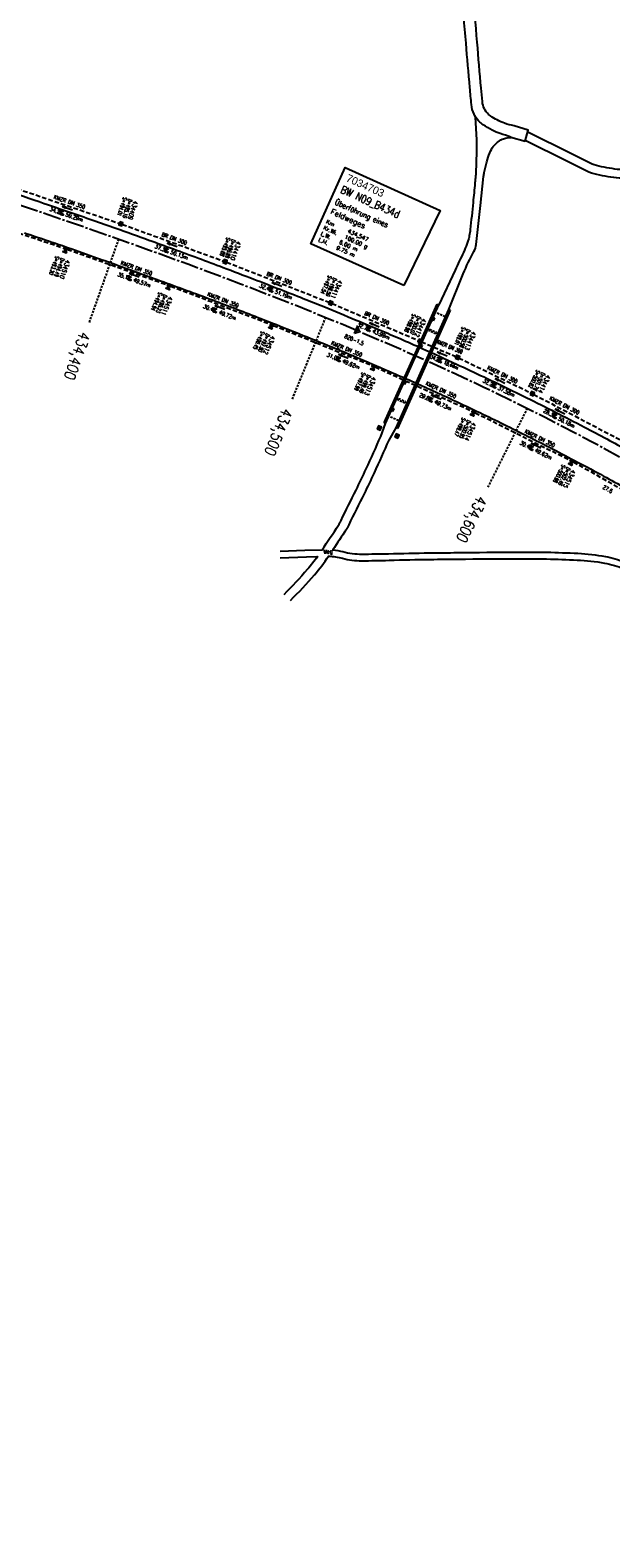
# Model space of a CAD drawing. Extents: x 454519 to 459636, y 422856 to 428936.
# Tile 23 of 82: x 456956 to 457219, y 425036 to 425718. Entities that reach past the tile are written whole.
import ezdxf
from ezdxf.enums import TextEntityAlignment as Align

# ---------------------------------------------------------------- set-up
doc = ezdxf.new("R2010")
doc.units = 0
doc.header["$LTSCALE"] = 2
doc.header["$MEASUREMENT"] = 0
for name, pattern in [('ACHSE', [5.5, 4, -0.5, 0.5, -0.5]), ('AUSGEZOGEN', [0]), ('GESTRICH-X2', [1.5, 1, -0.5]), ('GESTRICHELT', [0.75, 0.5, -0.25])]:
    doc.linetypes.add(name, pattern=pattern)
doc.layers.get('0').update_dxf_attribs({"linetype": 'CONTINUOUS'})
for name, color, linetype in [('ACHSETOP', 1, 'ACHSE'), ('BAUWOTOP', 1, 'AUSGEZOGEN'), ('BAUWUTOP', 1, 'GESTRICHELT'), ('BW-SCHRIFT', 1, 'AUSGEZOGEN'), ('FBR', 8, 'CONTINUOUS'), ('HEKTOM', 1, 'GESTRICHELT'), ('KANAL', 7, 'GESTRICH-X2'), ('Netzknoten_PKT', 7, 'CONTINUOUS'), ('Netzknoten_PKT-NR', 7, 'CONTINUOUS'), ('Netzknoten_SIGNATUR', 7, 'CONTINUOUS'), ('PFEIL', 7, 'CONTINUOUS'), ('SCHACHTNR', 6, 'CONTINUOUS'), ('SCHRIFT', 7, 'AUSGEZOGEN'), ('SCHSYMBOL', 7, 'CONTINUOUS'), ('TEXTO', 4, 'CONTINUOUS'), ('TEXTU', 4, 'CONTINUOUS'), ('WEG', 8, 'AUSGEZOGEN')]:
    doc.layers.add(name, color=color, linetype=linetype)
doc.styles.add('ROMANS', font='romans.shx', dxfattribs={"width": 0.8})
doc.styles.add('UNIR-O', font='unir_o.shx')

# ---------------------------------------------------------------- blocks, each defined once
blk = doc.blocks.new('GST')
at = {"color": 0}
blk.add_circle((0, 0), 0.75, dxfattribs=at)
blk.add_point((0, 0), dxfattribs=at)
blk = doc.blocks.new('17')
blk.add_lwpolyline([(-0.76, -1.22), (0.75, -1.22), (0.75, -1.8), (-0.76, -1.8)], close=True)
blk.add_blockref('GST', (0, 0))
blk = doc.blocks.new('PROM')
blk.add_line((1.57, 1.82), (0.02, 0.02))
for centre, radius in [((0.32, 1.51), 0.317), ((0.94, 0.29), 0.283), ((1.64, 0.29), 0.283)]:
    blk.add_circle(centre, radius)
blk.add_arc((0.99, 2.68), 1.03, 239.14139, 303.35492)
blk = doc.blocks.new('PFEIL2')
at = {"color": 0}
for p, q in [((0.88, 0), (-2.4, -0.01)), ((0.88, -0.27), (0.88, 0.28)), ((0.88, 0.28), (2.43, 0.01)), ((0.91, 0.27), (0.88, 0.26)), ((0.97, 0.26), (0.88, 0.25)), ((1.02, 0.25), (0.88, 0.23)), ((1.07, 0.24), (0.88, 0.21)), ((1.13, 0.23), (0.88, 0.19)), ((1.18, 0.22), (0.88, 0.17)), ((1.24, 0.21), (0.88, 0.15)), ((1.29, 0.21), (0.88, 0.14)), ((1.34, 0.2), (0.88, 0.12)), ((1.4, 0.19), (0.88, 0.1)), ((1.45, 0.18), (0.88, 0.08)), ((1.51, 0.17), (0.88, 0.06)), ((1.56, 0.16), (0.88, 0.04)), ((1.61, 0.15), (0.88, 0.02)), ((1.67, 0.14), (0.88, 0.01)), ((1.72, 0.13), (0.88, -0.01)), ((1.78, 0.12), (0.88, -0.03)), ((1.83, 0.11), (0.88, -0.05)), ((1.88, 0.1), (0.88, -0.07)), ((1.94, 0.09), (0.88, -0.09)), ((2.05, 0.08), (0.88, -0.12)), ((1.99, 0.08), (0.88, -0.11)), ((2.1, 0.07), (0.88, -0.14)), ((2.15, 0.06), (0.88, -0.16)), ((2.21, 0.05), (0.88, -0.18)), ((2.26, 0.04), (0.88, -0.2)), ((2.32, 0.03), (0.88, -0.22)), ((2.37, 0.02), (0.88, -0.23)), ((2.42, 0.01), (0.88, -0.25)), ((2.43, 0.01), (0.88, -0.27))]:
    blk.add_line(p, q, dxfattribs=at)
blk = doc.blocks.new('20')
blk.add_lwpolyline([(-0.75, -0.75), (0.75, -0.75), (0.75, 0.75), (-0.75, 0.75)], close=True)
blk.add_circle((0, 0), 0.676)
blk.add_point((0, 0))
blk = doc.blocks.new('Station_Netzknoten')
at = {"layer": 'Netzknoten_SIGNATUR'}
for p, q in [((-1.75, 0.5), (1.75, 0.5)), ((0, -1.5), (-1.75, 0.5)), ((0, -1.5), (1.75, 0.5))]:
    blk.add_line(p, q, dxfattribs=at)
blk.add_point((0, 0), dxfattribs=at)
blk = doc.blocks.new('PKT')
at = {"color": 0}
blk.add_circle((0, 0), 0.15, dxfattribs=at)
blk.add_point((0, 0), dxfattribs=at)
blk = doc.blocks.new('30')
at = {"color": 0}
for p, q in [((-0.75, -0.29), (-0.75, 0.29)), ((-0.75, 0.29), (0.75, 0.29)), ((0.75, 0.29), (0.75, -0.29)), ((0.75, -0.29), (-0.75, -0.29))]:
    blk.add_line(p, q, dxfattribs=at)
blk.add_point((0, 0), dxfattribs=at)

msp = doc.modelspace()

# ---------------------------------------------------------------- linework, layer by layer
at = {"layer": 'ACHSETOP', "flags": 128}
msp.add_lwpolyline([(457915.72, 424851.29, -0.000006), (457913.58, 424853.81, -0.000044), (457913.3, 424854.14), (457897.16, 424873.22, 0.000004), (457889.08, 424882.77, -0.000008), (457881.01, 424892.31, -0.000002), (457872.61, 424902.22, -0.000003), (457864.86, 424911.39), (457848.71, 424930.47, 0.000027), (457843.58, 424936.54, -0.000013), (457838.45, 424942.6, -0.000828), (457837.34, 424943.91, -0.000193), (457832.58, 424949.58, -0.002836), (457826.36, 424957.07, -0.00181), (457816.73, 424968.91, -0.002663), (457809.62, 424977.8, -0.002228), (457801.22, 424988.52, -0.002227), (457793.59, 424998.45, -0.002235), (457786.07, 425008.4, -0.002237), (457778.64, 425018.43, -0.002229), (457771.27, 425028.55, -0.002228), (457764.01, 425038.74, -0.002231), (457756.84, 425048.97, -0.002238), (457749.71, 425059.34, -0.00227), (457742.78, 425069.63, -0.002201), (457734.87, 425081.59, -0.002958), (457729.08, 425090.55, -0.001376), (457721.3, 425102.82, -0.002197), (457716.48, 425110.54, -0.000018), (457715.87, 425111.53, 0.000102), (457715.76, 425111.71, 0.000005), (457709.19, 425122.34, -0.000006), (457702.61, 425132.97), (457689.46, 425154.23), (457676.31, 425175.49), (457663.16, 425196.75, -0.000006), (457656.58, 425207.38, 0.000006), (457650.01, 425218.01), (457636.86, 425239.28), (457623.71, 425260.54, -0.000006), (457617.13, 425271.17, 0.000006), (457610.56, 425281.8), (457597.41, 425303.06), (457584.25, 425324.32, -0.000017), (457577.68, 425334.95, 0.000017), (457571.1, 425345.59, 0.000011), (457564.53, 425356.22, -0.000007), (457557.95, 425366.85, -0.000002), (457550.82, 425378.37, -0.000002), (457544.8, 425388.11, -0.000012), (457538.23, 425398.74, 0.000002), (457531.65, 425409.37, 0.000013), (457522.15, 425424.73, 0.000036), (457518.82, 425430.11, 0.000002), (457518.5, 425430.63, 0.001494), (457513.17, 425439.19, 0.001009), (457505.21, 425451.81, 0.002111), (457499.48, 425460.77, 0.001564), (457491.66, 425472.81, 0.001564), (457484.79, 425483.24, 0.001559), (457477.84, 425493.65, 0.001562), (457470.82, 425504.02, 0.001568), (457463.77, 425514.31, 0.001567), (457456.64, 425524.56, 0.001562), (457449.44, 425534.8, 0.001556), (457442.17, 425544.98, 0.001559), (457434.85, 425555.1, 0.001564), (457427.46, 425565.18, 0.001563), (457420.01, 425575.22, 0.001565), (457412.5, 425585.2, 0.001564), (457404.92, 425595.15, 0.001562), (457397.28, 425605.05, 0.001562), (457389.58, 425614.89, 0.001563), (457381.81, 425624.71, 0.001568), (457374, 425634.44, 0.001561), (457366.14, 425644.12, 0.001554), (457358.17, 425653.79, 0.001558), (457350.15, 425663.42, 0.001564), (457342.11, 425672.95, 0.001572), (457334, 425682.43, 0.001566), (457325.8, 425691.9, 0.00156), (457317.56, 425701.31, 0.001562), (457309.26, 425710.65, 0.00156), (457300.91, 425719.93, 0.001558), (457292.49, 425729.18, 0.001564), (457284, 425738.39, 0.001569), (457275.49, 425747.51, 0.001564), (457266.01, 425757.53, 0.001926), (457258.25, 425765.62, 0.001186), (457247.56, 425776.64, 0.001887), (457240.8, 425783.52, 0.000041), (457237.45, 425786.9, 0.000316), (457237.01, 425787.34, 0.000002), (457228.45, 425795.96, 0.000003), (457223.19, 425801.26), (457205.57, 425819), (457187.95, 425836.74), (457170.34, 425854.48), (457152.72, 425872.22), (457135.11, 425889.96), (457117.49, 425907.69), (457099.87, 425925.43), (457082.26, 425943.17), (457064.64, 425960.91, 0.000014), (457055.83, 425969.78, -0.000014), (457047.03, 425978.65), (457029.41, 425996.39), (457011.79, 426014.13), (456994.18, 426031.87), (456976.56, 426049.61), (456958.95, 426067.35), (456941.33, 426085.09), (456923.71, 426102.82), (456906.1, 426120.56, 0.000014), (456897.29, 426129.43, -0.000014), (456888.48, 426138.3), (456870.86, 426156.04), (456853.25, 426173.78), (456835.63, 426191.52), (456818.02, 426209.26), (456800.4, 426227), (456782.78, 426244.74), (456765.17, 426262.47), (456747.55, 426280.21), (456729.93, 426297.95), (456712.32, 426315.69), (456694.7, 426333.43), (456677.09, 426351.17), (456659.47, 426368.91), (456641.85, 426386.65), (456624.24, 426404.39), (456606.62, 426422.13), (456589.01, 426439.87, 0.000014), (456580.2, 426448.74, -0.000014), (456571.39, 426457.6), (456553.77, 426475.34), (456536.16, 426493.08), (456518.54, 426510.82), (456500.93, 426528.56), (456483.31, 426546.3), (456465.69, 426564.04), (456448.08, 426581.78), (456430.46, 426599.52, 0.000014), (456421.65, 426608.39, -0.000014), (456412.84, 426617.26), (456395.23, 426634.99), (456383.63, 426646.67, 0.000725), (456382.56, 426647.75, 0.000156), (456377.6, 426652.72, 0.002626), (456370.69, 426659.55, 0.001668), (456359.73, 426670.21, 0.002498), (456351.52, 426678.06, 0.002083), (456341.58, 426687.4, 0.002085), (456332.39, 426695.88, 0.002089), (456323.15, 426704.28, 0.002082), (456313.84, 426712.59, 0.002074), (456304.43, 426720.86, 0.002079), (456294.95, 426729.04, 0.002087), (456285.44, 426737.12, 0.002093), (456275.86, 426745.12, 0.002088), (456266.18, 426753.06, 0.002077), (456256.46, 426760.91, 0.002077), (456246.66, 426768.68, 0.002082), (456236.8, 426776.37, 0.002086), (456226.89, 426783.97, 0.002088), (456215.98, 426792.19, 0.002513), (456206.86, 426798.93, 0.001652), (456194.46, 426807.93, 0.002613), (456186.58, 426813.55, 0.000131), (456181.19, 426817.36, 0.000661), (456180.12, 426818.11, 0.000001), (456173.12, 426823.01, -0.000002), (456166.12, 426827.92), (456145.65, 426842.27), (456125.17, 426856.61), (456104.7, 426870.96), (456084.23, 426885.31, 0.000012), (456075.03, 426891.75, -0.000012), (456065.83, 426898.2, -0.00044), (456065.72, 426898.27, -0.000024), (456063.76, 426899.66, -0.003713), (456055.72, 426905.4, -0.002427), (456043.53, 426914.34, -0.004512), (456034.85, 426920.89, -0.003471), (456023.71, 426929.59, -0.003476), (456013.96, 426937.42, -0.003478), (456004.33, 426945.38, -0.003472), (455994.81, 426953.46, -0.003468), (455985.39, 426961.7, -0.003467), (455976.09, 426970.06, -0.003474), (455966.91, 426978.53, -0.003474), (455957.86, 426987.14, -0.003467), (455948.91, 426995.88, -0.00347), (455940.09, 427004.74, -0.003474), (455931.4, 427013.72, -0.003479), (455922.83, 427022.81, -0.003475), (455914.39, 427032.04, -0.003471), (455906.07, 427041.38, -0.003476), (455897.89, 427050.82, -0.00347), (455889.85, 427060.38, -0.003463), (455881.92, 427070.06, -0.00347), (455874.13, 427079.85, -0.003479), (455866.5, 427089.73, -0.003479), (455859, 427099.71, -0.003469), (455851.62, 427109.82, -0.003465), (455844.39, 427120.03, -0.003473), (455837.31, 427130.32, -0.003478), (455830.37, 427140.71, -0.003474), (455823.57, 427151.21, -0.00347), (455816.92, 427161.79, -0.003471), (455810.42, 427172.47, -0.003472), (455804.07, 427183.23, -0.003473), (455797.87, 427194.08, -0.003473), (455791.42, 427205.75, -0.003967), (455785.92, 427216.04, -0.002976), (455778.94, 427229.57, -0.004632), (455774.58, 427238.32, -0.000579), (455770.49, 427246.77, -0.001724), (455769.13, 427249.62, -0.000007), (455765.12, 427258.07, -0.000021), (455763.79, 427260.87), (455753.08, 427283.46), (455742.37, 427306.05), (455731.66, 427328.64, -0.000016), (455726.85, 427338.77, 0.000012), (455722.05, 427348.89, 0.000505), (455721.99, 427349.02, 0.000029), (455720.94, 427351.23, 0.005761), (455716.62, 427360.03, 0.003719), (455709.66, 427373.54, 0.006688), (455704.46, 427383.16, 0.005204), (455697.47, 427395.36, 0.00521), (455691.03, 427406.07, 0.005208), (455684.38, 427416.66, 0.005212), (455677.5, 427427.1, 0.005215), (455670.41, 427437.39, 0.005208), (455663.11, 427447.52, 0.005201), (455655.59, 427457.52, 0.005205), (455647.54, 427467.76, 0.005666), (455639.94, 427477.01, 0.004763), (455630.21, 427488.37, 0.007089), (455623.49, 427495.84, 0.001658), (455615.56, 427504.36, 0.003572), (455611.84, 427508.28, 0.000012), (455608, 427512.26, -0.000027), (455606.32, 427514), (455588.97, 427532), (455571.61, 427550), (455554.26, 427567.99), (455536.91, 427585.99, 0.000014), (455528.23, 427594.99, -0.000014), (455519.55, 427603.99), (455502.2, 427621.98), (455484.85, 427639.98, 0.000002), (455479.31, 427645.72, -0.000001), (455473.77, 427651.47, -0.001156), (455472.6, 427652.69, -0.000265), (455467.53, 427658.01, -0.003963), (455460.87, 427665.1, -0.002525), (455450.56, 427676.37, -0.003728), (455442.98, 427684.88, -0.00312), (455434.07, 427695.16, -0.003121), (455425.99, 427704.71, -0.003125), (455418.05, 427714.35, -0.003131), (455410.22, 427724.09, -0.003129), (455402.51, 427733.93, -0.003124), (455394.93, 427743.86, -0.003122), (455387.47, 427753.9, -0.003123), (455380.13, 427764.03, -0.003127), (455372.93, 427774.24, -0.003128), (455365.85, 427784.53, -0.003125), (455358.9, 427794.93, -0.003121), (455351.83, 427805.8, -0.003366), (455345.4, 427815.97, -0.002883), (455337.58, 427828.68, -0.004268), (455332.42, 427837.34, -0.001081), (455326.42, 427847.67, -0.002226), (455323.54, 427852.71, -0.000009), (455321.01, 427857.17, 0.000021), (455319.97, 427859.01), (455307.64, 427880.76, -0.000002), (455301.48, 427891.64, 0.000005), (455295.32, 427902.52, 0.000005), (455289.16, 427913.39, -0.000006), (455283, 427924.27, -0.000002), (455276.84, 427935.15, -0.000002), (455270.68, 427946.02, -0.000003), (455264.52, 427956.9, 0.000003), (455258.36, 427967.77, 0.000002), (455252.2, 427978.65, 0.000002), (455246.03, 427989.53, 0.000006), (455239.87, 428000.4, -0.000005), (455233.71, 428011.28, -0.000005), (455227.55, 428022.16, 0.000005), (455221.39, 428033.03, 0.000005), (455215.23, 428043.91, -0.000005), (455209.07, 428054.78, -0.000005), (455202.91, 428065.66, 0.000005), (455196.75, 428076.54, 0.000005), (455190.59, 428087.41, -0.000006), (455184.42, 428098.29, -0.000002), (455178.26, 428109.17, -0.000002), (455172.1, 428120.04, -0.000003), (455165.94, 428130.92, 0.000003), (455159.78, 428141.79, 0.000002), (455153.62, 428152.67, 0.000002), (455147.46, 428163.55, 0.000006), (455141.3, 428174.42, -0.000005), (455135.14, 428185.3, -0.000005), (455128.98, 428196.18, 0.000005), (455122.82, 428207.05, 0.000005), (455116.66, 428217.93, -0.000009), (455110.49, 428228.8), (455098.17, 428250.56), (455091.75, 428261.89, 0.000684), (455090.33, 428264.4, 0.000218), (455085.82, 428272.29, 0.001881), (455080.96, 428280.74, 0.001202), (455073.26, 428293.91, 0.001632), (455067.33, 428303.92, 0.001421), (455060.45, 428315.38, 0.001428), (455053.96, 428326.06, 0.001428), (455047.4, 428336.7, 0.00142), (455040.79, 428347.29, 0.001417), (455034.11, 428357.87, 0.001416), (455027.36, 428368.42, 0.00142), (455020.58, 428378.89, 0.001425), (455013.72, 428389.34, 0.001425), (455006.81, 428399.76, 0.001418), (454999.84, 428410.12, 0.001415), (454992.8, 428420.47, 0.001417), (454985.7, 428430.77, 0.00142), (454978.56, 428441.01, 0.001426), (454971.36, 428451.22, 0.001423), (454964.09, 428461.4, 0.00142), (454956.76, 428471.54, 0.001422), (454949.38, 428481.62, 0.001169), (454943.26, 428489.9, 0.001416)], format="xyb", dxfattribs=at)
msp.add_lwpolyline([(456284.85, 426002.02), (456285.26, 426001.55), (456302.29, 425983.25), (456319.77, 425965.38), (456337.69, 425947.95), (456356.05, 425930.98), (456374.82, 425914.47), (456393.99, 425898.43), (456413.57, 425882.88), (456433.52, 425867.82), (456453.85, 425853.27), (456474.53, 425839.23), (456495.56, 425825.7), (456516.92, 425812.71), (456538.6, 425800.26), (456546.62, 425795.83), (456560.58, 425788.35), (456582.84, 425776.97), (456605.34, 425766.09), (456628.07, 425755.67), (456650.98, 425745.67), (456674.06, 425736.07), (456697.29, 425726.81), (456720.63, 425717.87), (456744.08, 425709.21), (456767.62, 425700.78), (456791.23, 425692.55), (456814.88, 425684.47), (456838.58, 425676.5), (456862.3, 425668.61), (456880.49, 425662.58), (456886.03, 425660.75), (456909.76, 425652.88), (456933.47, 425644.95), (456957.16, 425636.94), (456980.79, 425628.79), (457004.36, 425620.47), (457027.86, 425611.94), (457051.27, 425603.15), (457074.56, 425594.07), (457097.72, 425584.66), (457120.73, 425574.88), (457143.56, 425564.68), (457160.92, 425556.58), (457166.18, 425554.05), (457188.58, 425542.95), (457210.74, 425531.39), (457232.66, 425519.37), (457254.33, 425506.89), (457275.73, 425493.96), (457296.85, 425480.6), (457317.69, 425466.79), (457338.24, 425452.55), (457358.49, 425437.89), (457378.43, 425422.81), (457392.51, 425411.76), (457398.05, 425407.32), (457417.35, 425391.43), (457436.34, 425375.17), (457455.03, 425358.56), (457473.43, 425341.64), (457491.55, 425324.42), (457509.41, 425306.93), (457527.03, 425289.2), (457544.43, 425271.24), (457561.61, 425253.08), (457578.09, 425235.63), (457595.42, 425216.25), (457612.09, 425197.61), (457628.62, 425178.85), (457645.03, 425160), (457661.36, 425141.06), (457677.61, 425122.07), (457693.8, 425103.02), (457709.97, 425083.95), (457717.08, 425075.56)], dxfattribs=at)
at = {"layer": 'BAUWOTOP'}
for p, q in [((457116.8, 425539.98), (457140.81, 425593.62)), ((457145.27, 425591.44), (457121.43, 425538.04)), ((457145.94, 425591.15), (457122.1, 425537.74)), ((457132.97, 425577.9), (457140.14, 425593.92)), ((457140.14, 425593.92), (457140.81, 425593.62)), ((457145.94, 425591.15), (457145.27, 425591.44)), ((457116.12, 425540.28), (457132.18, 425576.13)), ((457116.8, 425539.98), (457116.12, 425540.28)), ((457122.1, 425537.74), (457121.43, 425538.04))]:
    msp.add_line(p, q, dxfattribs=at)
at = {"layer": 'BAUWUTOP'}
for p, q in [((457138.65, 425590.6), (457144.52, 425587.98)), ((457117.63, 425543.63), (457123.55, 425540.99))]:
    msp.add_line(p, q, dxfattribs=at)
for points in [[(457139.47, 425580.46), (457136.32, 425581.88), (457136.65, 425582.61), (457139.8, 425581.19)], [(457125.83, 425549.88), (457125.5, 425549.15), (457122.35, 425550.57), (457122.68, 425551.3)]]:
    msp.add_lwpolyline(points, close=True, dxfattribs=at)
at = {"layer": 'BW-SCHRIFT'}
msp.add_lwpolyline([(457125.09, 425602.31), (457083.04, 425621.25), (457098.55, 425655.74), (457141.47, 425636.27)], close=True, dxfattribs=at)
at = {"layer": 'FBR', "flags": 128}
for points in [[(457176.51, 425850.98, -0.000001), (457160.29, 425867.39, -0.000176)], [(457075.09, 425953.15, -0.000002), (457067.24, 425961.04, 0.000002), (457059.38, 425968.93, 0.000158)], [(457256.55, 425782.72, 0.000015), (457241.22, 425798.33, 0.001316)]]:
    msp.add_lwpolyline(points, format="xyb", dxfattribs=at)
at = {"layer": 'FBR'}
for points in [[(457830.44, 424948.93, 0.000001), (457838.48, 424939.43, 0.000001), (457846.15, 424930.39, 0.000007)], [(457830.44, 424948.93, 0.000001), (457838.48, 424939.43, 0.000001), (457846.15, 424930.39, 0.000007)], [(457698.12, 425105.11, -0.000021), (457705.74, 425096.15, 0.000017), (457713.37, 425087.18, 0.000002), (457721.98, 425077.06, -0.000001), (457730.58, 425066.93, -0.000044)], [(457698.12, 425105.11, -0.000021), (457705.74, 425096.15, 0.000017), (457713.37, 425087.18, 0.000002), (457721.98, 425077.06, -0.000001), (457730.58, 425066.93, -0.000044)], [(456874.81, 425652.53, -0.000011), (456887.62, 425648.3, -0.000016)], [(456874.81, 425652.53, -0.000011), (456887.62, 425648.3, -0.000016)], [(457173.43, 425669.39, 0.033478), (457168.51, 425671.08, -0.043583), (457165, 425672.64, -0.017204), (457160.86, 425675.1, -0.045315), (457159.42, 425676.23, -0.075001), (457157.15, 425679.12, -0.016007), (457156.78, 425679.82, -0.090195), (457155.56, 425684.15, -0.001462), (457154.87, 425691.86, -0.000562), (457153.13, 425711.93, -0.000297), (457151.02, 425736.69, 0.00045)], [(457173.43, 425669.39, 0.033478), (457168.51, 425671.08, -0.043583), (457165, 425672.64, -0.017204), (457160.86, 425675.1, -0.045315), (457159.42, 425676.23, -0.075001), (457157.15, 425679.12, -0.016007), (457156.78, 425679.82, -0.090195), (457155.56, 425684.15, -0.001462), (457154.87, 425691.86, -0.000562), (457153.13, 425711.93, -0.000297), (457151.02, 425736.69, 0.00045)], [(457173.43, 425669.39), (457179.82, 425667.59), (457181.28, 425672.59), (457174.83, 425674.62, -0.038708), (457170.55, 425675.72, -0.046961), (457167.22, 425677.22, -0.013832), (457164.23, 425679.04, -0.043613), (457163.35, 425679.72, -0.092831), (457161.43, 425682.31, -0.089736), (457160.53, 425685.53, -0.001917), (457159.97, 425691.58, -0.000558), (457158.17, 425712.36, -0.000301), (457156.08, 425736.93, 0.000444)], [(456943.77, 425645.89, -0.000299), (456962.56, 425639.49, -0.000578), (456973.7, 425635.68, -0.000597), (456984.47, 425631.96, -0.002022), (456994.84, 425628.32, -0.001393), (457009.86, 425622.93, -0.00116), (457020.9, 425618.91, -0.001133), (457032.18, 425614.74, -0.001338), (457043.35, 425610.55, -0.001076), (457057.22, 425605.27, -0.001603), (457069.16, 425600.65, -0.001836), (457079.55, 425596.55, -0.002274), (457088.8, 425592.81, -0.00143), (457103.47, 425586.74, -0.001646), (457114.38, 425582.16, -0.002007), (457123.3, 425578.34, -0.003674), (457133.33, 425573.9, -0.002369), (457148.81, 425566.83, -0.001965), (457161.26, 425561, -0.002552), (457170.81, 425556.43, -0.002869), (457180.63, 425551.6, -0.002189), (457193.44, 425545.14, -0.002499), (457206.62, 425538.33, -0.003231), (457216.75, 425532.96, -0.00272), (457226.33, 425527.73, -0.002406)], [(456953.54, 425626.22, -0.001142), (456963.43, 425622.89, -0.00233), (456971.76, 425620.03, -0.001468), (456984.94, 425615.38, -0.000699), (456994.88, 425611.82, -0.000605), (457006.36, 425607.68, -0.000809), (457017.94, 425603.47, -0.000783), (457029.89, 425599.07, -0.001848), (457041.42, 425594.77, -0.002115), (457051.46, 425590.93, -0.001514), (457058.7, 425588.1, -0.000784), (457072.64, 425582.58, -0.001123), (457086.45, 425577.05, -0.001906), (457094.56, 425573.74, -0.003097), (457101.5, 425570.83, -0.001438), (457116.4, 425564.42, -0.001647), (457128.93, 425558.94, -0.002204), (457138.26, 425554.77, -0.003487), (457147.36, 425550.58, -0.002627), (457159.37, 425544.88, -0.002375), (457170.13, 425539.63, -0.002299), (457181.19, 425534.11, -0.002631), (457192.23, 425528.47, -0.002553), (457203.54, 425522.53, -0.002981), (457215.29, 425516.2, -0.003497), (457225.23, 425510.68, -0.002367)], [(456953.54, 425626.22, -0.001142), (456963.43, 425622.89, -0.00233), (456971.76, 425620.03, -0.001468), (456984.94, 425615.38, -0.000699), (456994.88, 425611.82, -0.000605), (457006.36, 425607.68, -0.000809), (457017.94, 425603.47, -0.000783), (457029.89, 425599.07, -0.001848), (457041.42, 425594.77, -0.002115), (457051.46, 425590.93, -0.001514), (457058.7, 425588.1, -0.000784), (457072.64, 425582.58, -0.001123), (457086.45, 425577.05, -0.001906), (457094.56, 425573.74, -0.003097), (457101.5, 425570.83, -0.001438), (457116.4, 425564.42, -0.001647), (457128.93, 425558.94, -0.002204), (457138.26, 425554.77, -0.003487), (457147.36, 425550.58, -0.002627), (457159.37, 425544.88, -0.002375), (457170.13, 425539.63, -0.002299), (457181.19, 425534.11, -0.002631), (457192.23, 425528.47, -0.002553), (457203.54, 425522.53, -0.002981), (457215.29, 425516.2, -0.003497), (457225.23, 425510.68, -0.002367)]]:
    msp.add_lwpolyline(points, format="xyb", dxfattribs=at)
at = {"layer": 'HEKTOM'}
for p, q in [((456996.12, 425623.41), (456982.78, 425585.69)), ((457089.66, 425588), (457074.5, 425550.97)), ((457180.78, 425546.88), (457162.91, 425511.09))]:
    msp.add_line(p, q, dxfattribs=at)
at = {"layer": 'KANAL'}
for p, q in [((456950.2, 425646.19), (456996.4, 425630.5)), ((456925.41, 425634.78), (456971.59, 425619.19)), ((456997.81, 425630), (457043.53, 425613.44)), ((456973, 425618.72), (457018.28, 425602.59)), ((457044.94, 425612.91), (457091.22, 425594.78)), ((457019.69, 425602.09), (457064.72, 425584.84)), ((457092.59, 425594.22), (457131.66, 425577.47)), ((457066.12, 425584.28), (457110.69, 425566.16)), ((457133.03, 425576.88), (457148.59, 425570.19)), ((457149.94, 425569.56), (457182.41, 425553.81)), ((457112.06, 425565.56), (457155.94, 425545.5)), ((457183.72, 425553.12), (457226.81, 425530.47)), ((457157.28, 425544.84), (457200.31, 425523.28)), ((457201.62, 425522.59), (457243.91, 425498.75))]:
    msp.add_line(p, q, dxfattribs=at)
at = {"layer": 'WEG'}
msp.add_line((457114.58, 425534.06), (457116.8, 425539.98), dxfattribs=at)
at = {"layer": 'WEG', "flags": 128}
for points in [[(457157.12, 425679.11, -0.012686), (457157.83, 425668.86, -0.019927), (457157.86, 425662.33, -0.000722), (457157.5, 425652.4, -0.011849), (457157.46, 425651.79, -0.002602), (457157.18, 425648.73, -0.000909), (457156.32, 425639.96, -0.00311), (457155.01, 425627.63, -0.013963), (457154.62, 425624.89, -0.024937), (457154.33, 425623.58, -0.020415), (457153.83, 425622.02, -0.016231), (457152.37, 425618.38, -0.007154), (457148.67, 425610.28), (457148.19, 425609.26), (457140.78, 425593.64)], [(457145.29, 425591.49), (457151.6, 425606.94), (457151.89, 425607.67, -0.029462), (457156.73, 425617.77, 0.099464), (457157.74, 425620.96), (457159.66, 425638.56), (457161.09, 425651.63, -0.025285), (457161.37, 425653.43, -0.009192), (457162.5, 425658.29, -0.038904), (457163.87, 425662.37, -0.051015), (457165.46, 425665.24, -0.047531), (457166, 425665.89, -0.017898), (457167.66, 425667.39, -0.09555), (457170.06, 425668.75, -0.075815), (457173.48, 425669.34)], [(457454.01, 425451.34, -0.000718), (457444.88, 425464.35, -0.001073), (457438.81, 425473.08, -0.000002), (457431.32, 425483.88, -0.000681), (457431.3, 425483.91, -0.000037), (457423.63, 425495.04, -0.00002), (457409.17, 425516.05), (457408.46, 425517.08, -0.000105), (457407.91, 425517.88, -0.000006), (457397.61, 425532.85, -0.000175), (457393.84, 425538.34, -0.000107), (457387.7, 425547.29, -0.003446), (457383.6, 425553.35, -0.00242), (457377.86, 425562.06, -0.003295), (457370.83, 425573, -0.003012), (457363.29, 425585.05, -0.000142), (457361.22, 425588.41, -0.000234), (457359.96, 425590.45, -0.000921), (457351.78, 425603.81, -0.002164), (457348.34, 425609.51, -0.00137), (457347.75, 425610.51, -0.000115), (457340.71, 425622.44, -0.001747), (457335.68, 425631.04, 0.001395), (457329.38, 425641.81, 0.019326), (457325.74, 425647.49, 0.017473), (457321.26, 425653.46, 0.036523), (457318.81, 425656.08, 0.038563), (457316.14, 425658.19, 0.047687), (457313.64, 425659.55, 0.047007), (457310.9, 425660.42, 0.035418), (457306.34, 425661.07, 0.039159), (457302.17, 425661.05, 0.002624), (457294.52, 425660.36, 0.002169), (457285.28, 425659.43, 0.001675), (457270.39, 425657.83, -0.00271), (457261.18, 425656.86, -0.006904), (457249.29, 425655.83, -0.004929), (457232.6, 425654.79, -0.004865), (457226.74, 425654.54, -0.017407), (457225.1, 425654.54, -0.015029), (457224.82, 425654.56, -0.002157), (457222.89, 425654.76, -0.02643), (457213.09, 425656.32, -0.063547), (457209.18, 425657.69), (457200.73, 425661.93), (457181.12, 425671.77)], [(457450.81, 425449.09, -0.000718), (457441.68, 425462.11, -0.001073), (457435.59, 425470.85, -0.000002), (457428.11, 425481.66, -0.000681), (457428.08, 425481.69, -0.000037), (457420.42, 425492.82, -0.00002), (457405.95, 425513.83), (457405.24, 425514.86, -0.000105), (457404.69, 425515.67, -0.000006), (457394.39, 425530.63, -0.000175), (457390.62, 425536.13, -0.000107), (457384.47, 425545.08, -0.003446), (457380.34, 425551.19, -0.00242), (457374.58, 425559.92, -0.003295), (457367.52, 425570.9, -0.003012), (457359.96, 425583, -0.000142), (457357.89, 425586.36, -0.000234), (457356.63, 425588.41, -0.000921), (457348.45, 425601.77, -0.002164), (457344.99, 425607.51, -0.00137), (457344.38, 425608.53, -0.000115), (457337.34, 425620.45, -0.001747), (457332.3, 425629.07, 0.001395), (457326.01, 425639.83, 0.019326), (457322.53, 425645.26, 0.017473), (457318.22, 425651, 0.036523), (457316.16, 425653.21, 0.038563), (457313.96, 425654.95, 0.047687), (457312.12, 425655.95, 0.047007), (457310.07, 425656.6, 0.035418), (457306.06, 425657.17, 0.039159), (457302.5, 425657.15, 0.002624), (457294.9, 425656.46, 0.002169), (457285.69, 425655.54, 0.001675), (457270.82, 425653.94, -0.00271), (457261.57, 425652.97, -0.006904), (457249.57, 425651.93, -0.004929), (457232.8, 425650.89, -0.004865), (457226.87, 425650.63, -0.017407), (457224.96, 425650.64, -0.015029), (457224.44, 425650.67, -0.002157), (457222.47, 425650.87, -0.02643), (457212.27, 425652.5, -0.063547), (457207.43, 425654.2), (457198.98, 425658.44), (457179.91, 425668)], [(457069.09, 425482.24), (457080.26, 425482.6), (457088.15, 425482.85, 0.001948), (457095.44, 425493.94, 0.022943), (457096.03, 425494.96, 0.006046), (457096.63, 425496.12, 0.000517), (457103.44, 425509.83, 0.007178), (457108.01, 425519.41, 0.004742), (457114.58, 425534.06, -0.004742)], [(457121.43, 425538.04), (457118.2, 425532.4, -0.004714), (457111.6, 425517.68, -0.007171), (457107.04, 425508.11, -0.000525), (457100.13, 425494.19, -0.005972), (457099.5, 425492.97, -0.023017), (457098.88, 425491.9, -0.001581), (457092.91, 425482.81, -0.043387), (457097.49, 425482, 0.067215), (457106.07, 425480.89, 0.004601), (457118.08, 425481.08, -0.002989), (457136.57, 425481.42, -0.000644), (457149.25, 425481.56, -0.000309), (457175.69, 425481.81, -0.01449), (457203.71, 425481.24, -0.032616), (457216.09, 425479.82, -0.051592), (457224.87, 425477.26, -0.031679), (457238.26, 425470.81, -0.007861), (457250.65, 425463.58, -0.002259), (457293.26, 425437.55, -0.005392), (457348.75, 425402.46, -0.017578), (457365.27, 425390.92, -0.053839), (457375.15, 425381.67, -0.056707), (457382.38, 425371.05, -0.040569), (457386.81, 425360.67, 0.039191), (457391.36, 425349.91, 0.010313), (457399.45, 425335.08, 0.019434), (457404.2, 425327.48, 0.033062), (457413.79, 425315.23, -0.031498), (457423.88, 425302.4, -0.009105), (457430.71, 425292.12, 0.006002), (457440.96, 425276.45, 0.010912), (457467.03, 425239.41, 0.02542), (457479.35, 425224.36, 0.03484), (457498.25, 425206.24, -0.02413), (457526.07, 425180.68, -0.002587), (457556.74, 425149.33, 0.003953), (457576.87, 425128.87, 0.002977), (457593.75, 425112.18, -0.001976), (457619.25, 425087.07, -0.009158), (457629.11, 425076.92, -0.004882), (457647.07, 425057.35, -0.067224), (457650.47, 425052.37, -0.025198), (457656.92, 425037.69, 0.025198)], [(457069.18, 425479.24), (457081.01, 425479.62), (457086.03, 425479.79, -0.021098), (457081.49, 425474.03, -0.021162), (457070.75, 425462.54)], [(457073.78, 425459.94, 0.020987), (457084.65, 425471.58, 0.029898), (457090.98, 425479.91, -0.059516), (457097.29, 425479.01, 0.065569), (457105.94, 425477.89, 0.007468), (457118.35, 425478.1, -0.004959), (457137.03, 425478.5, -0.000993), (457149.66, 425478.63, -0.000484), (457175.61, 425478.81, -0.013806), (457203.37, 425478.21, -0.03098), (457215.68, 425476.83, -0.052098), (457224.5, 425474.32, -0.033806), (457237.21, 425468.2, -0.007717), (457248.82, 425461.37, -0.00207), (457291.59, 425435.05, -0.004729), (457347.61, 425399.54, -0.016436), (457363.28, 425388.64, -0.054984), (457372.72, 425379.85, -0.056367), (457379.81, 425369.44, -0.040972), (457384.15, 425359.27, 0.039067), (457388.67, 425348.57, 0.010501), (457396.84, 425333.58, 0.019546), (457401.71, 425325.8, 0.032916), (457411.34, 425313.49, -0.0315), (457421.45, 425300.65, -0.009049), (457428.25, 425290.4, 0.005972), (457438.45, 425274.8, 0.010896), (457464.61, 425237.64, 0.025452), (457476.94, 425222.58, 0.034441), (457495.92, 425204.35, -0.02376), (457523.98, 425178.54, -0.002541), (457554.72, 425147.12, 0.003911), (457574.74, 425126.76, 0.003009), (457591.62, 425110.07, -0.001997), (457617.1, 425084.98, -0.00915), (457626.89, 425074.89, -0.004917), (457644.58, 425055.62, -0.067188), (457647.9, 425050.75, -0.02507), (457654.24, 425036.34, 0.02507)]]:
    msp.add_lwpolyline(points, format="xyb", dxfattribs=at)

# ---------------------------------------------------------------- block references
at = {"layer": 'Netzknoten_PKT'}
msp.add_blockref('PKT', (457103.82, 425582.06), dxfattribs=at)
at = {"layer": 'Netzknoten_SIGNATUR', "rotation": 66.96301246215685}
msp.add_blockref('Station_Netzknoten', (457103.82, 425582.06), dxfattribs=at)
at = {"layer": 'PFEIL'}
for p, rotation in [((456972.98, 425637.4), 161.2682), ((457020.33, 425620.78), 160.0692), ((457003.16, 425607.12), 160.4257), ((457067.71, 425602.91), 158.6045), ((457041.86, 425592.52), 159.0401), ((457111.7, 425584.66), 156.7983), ((457097.71, 425570.43), 157.8693), ((457142.34, 425571.45), 156.7406), ((457168.54, 425559.26), 154.0794), ((457139.66, 425551.97), 155.4312), ((457195.61, 425545.45), 152.2787), ((457184.77, 425530.01), 153.3797)]:
    msp.add_blockref('PFEIL2', p, dxfattribs=dict(at, rotation=rotation))
at = {"layer": 'SCHSYMBOL'}
for name, p, rotation in [('20', (456997.11, 425630.27), 251.5233290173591), ('17', (456972.29, 425618.96), 339.8340112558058), ('20', (457044.24, 425613.18), 339.4404706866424), ('17', (457019, 425602.35), 336.3568682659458), ('20', (457091.9, 425594.51), 336.1810315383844), ('30', (457138.28, 425587.24), 245.8443385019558), ('17', (457065.43, 425584.57), 334.7249185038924), ('20', (457132.34, 425577.17), 335.4172048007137), ('30', (457132.74, 425574.87), 65.88089488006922), ('20', (457149.27, 425569.89), 336.4057201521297), ('17', (457111.39, 425565.87), 336.9331912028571), ('30', (457125.39, 425558.45), 65.88089488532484), ('20', (457183.07, 425553.47), 333.7326334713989), ('30', (457119.91, 425546.18), 65.83342813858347), ('17', (457156.63, 425545.19), 334.9556182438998), ('20', (457113.89, 425537.87), 336.4057201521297), ('20', (457121.92, 425534.27), 336.4057201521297), ('17', (457200.98, 425522.96), 332.3395247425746)]:
    msp.add_blockref(name, p, dxfattribs=dict(at, rotation=rotation))
at = {"layer": 'TEXTU'}
for p, rotation in [((456969.15, 425634.69), 341.2682), ((457016.6, 425617.74), 340.0692), ((456999.8, 425605.13), 340.4256999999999), ((457063.78, 425599.96), 338.6045), ((457038.45, 425590.62), 339.0401000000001), ((457107.88, 425582.22), 336.7983000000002), ((457094.27, 425568.59), 337.8693000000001), ((457140.12, 425568.05), 336.7405999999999), ((457164.63, 425556.67), 334.0794), ((457135.92, 425550.32), 335.4312), ((457191.9, 425542.98), 332.2787), ((457181.35, 425528.56), 333.3797)]:
    msp.add_blockref('PROM', p, dxfattribs=dict(at, rotation=rotation))

# ---------------------------------------------------------------- texts
at = {"layer": 'BW-SCHRIFT'}
for s, height, style, p in [('7034703', 3.5, 'UNIR-O', (457098.6, 425649.68)), ('Feldweges', 2.5, 'ROMANS', (457091.69, 425634.9)), ('Kr.Wi.', 1.8, 'ROMANS', (457088.48, 425627.77)), ('Km', 1.8, 'ROMANS', (457089.65, 425630.51)), ('L.H.   9.75 m', 1.8, 'ROMANS', (457086.12, 425622.45)), ('L.W.   6.00 m', 1.8, 'ROMANS', (457087.28, 425625.1)), ('100.00 g', 1.8, 'ROMANS', (457097.97, 425623.61)), ('434,547', 1.8, 'ROMANS', (457099.41, 425626.28))]:
    msp.add_text(s, height=height, rotation=335.80156, dxfattribs=dict(at, style=style)).set_placement(p)
at = {"layer": 'BW-SCHRIFT', "style": 'ROMANS', "width": 0.8}
for s, height, p in [('BW N09_B434d', 3.5, (457096.07, 425644.44)), ('Überführung eines ', 2.5, (457093.58, 425639.13))]:
    msp.add_text(s, height=height, rotation=335.80156, dxfattribs=at).set_placement(p)
at = {"layer": 'HEKTOM', "style": 'ROMANS', "width": 0.8}
for s, rotation, p in [('434,400', 250.493, (456978.75, 425581.81)), ('434,500', 247.7539, (457070.28, 425547.28)), ('434,600', 243.4621, (457158.44, 425507.75))]:
    msp.add_text(s, height=5, rotation=rotation, dxfattribs=at).set_placement(p)
at = {"layer": 'Netzknoten_PKT-NR', "style": 'ROMANS', "width": 0.75}
msp.add_text('820-1.5', height=1.8, rotation=337.35602, dxfattribs=at).set_placement((457106.47, 425575.21), align=Align.RIGHT)
at = {"layer": 'SCHACHTNR', "style": 'ROMANS'}
for s, height, rotation, width, p in [('S=494.01', 1.8, 251.45324, 0.6, (456998.29, 425642.45)), ('D=495.16', 1.8, 251.45324, 0.6, (457000.66, 425641.64)), ('434409', 2, 251.45324, 0.7, (457003.02, 425640.83)), ('S=495.88', 1.8, 249.44047, 0.6, (457045, 425624.25)), ('D=496.89', 1.8, 249.44047, 0.6, (457047.33, 425623.36)), ('434410', 2, 249.44047, 0.7, (457049.65, 425622.5)), ('S=493.20', 1.8, 249.83401, 0.6, (456967.73, 425615.84)), ('D=494.49', 1.8, 249.83401, 0.6, (456970.07, 425614.97)), ('434510', 2, 249.83401, 0.7, (456972.44, 425614.11)), ('S=497.54', 1.8, 246.18103, 0.6, (457090.93, 425607.03)), ('D=498.56', 1.8, 246.18103, 0.6, (457093.24, 425606.02)), ('434411', 2, 246.18103, 0.7, (457095.52, 425605.01)), ('S=494.94', 1.8, 246.35687, 0.6, (457014.28, 425599.5)), ('D=496.23', 1.8, 246.35687, 0.6, (457016.55, 425598.52)), ('434511', 2, 246.35687, 0.7, (457018.83, 425597.5)), ('S=498.98', 1.8, 245.4172, 0.6, (457128.92, 425589.7)), ('D=500.07', 1.8, 245.4172, 0.6, (457131.2, 425588.67)), ('434412', 2, 245.4172, 0.7, (457133.47, 425587.63)), ('S=496.45', 1.8, 244.72492, 0.6, (457060.61, 425581.87)), ('D=497.90', 1.8, 244.72492, 0.6, (457062.89, 425580.8)), ('S=499.61', 1.8, 246.40572, 0.6, (457151.36, 425583.81)), ('D=500.58', 1.8, 246.40572, 0.6, (457153.65, 425582.8)), ('434413', 2, 246.40572, 0.7, (457155.96, 425581.79)), ('434512', 2, 244.72492, 0.7, (457065.12, 425579.74)), ('S=497.99', 1.8, 245.46157, 0.6, (457106.24, 425563.25)), ('D=499.46', 1.8, 245.46157, 0.6, (457108.51, 425562.21)), ('434513', 2, 245.46157, 0.7, (457110.81, 425561.18)), ('S=500.82', 1.8, 243.73263, 0.6, (457185.1, 425564.32)), ('D=501.78', 1.8, 243.73263, 0.6, (457187.32, 425563.22)), ('434414', 2, 243.73263, 0.7, (457189.56, 425562.1)), ('S=499.47', 1.8, 245.13778, 0.6, (457151.46, 425542.74)), ('D=500.95', 1.8, 245.13778, 0.6, (457153.75, 425541.68)), ('434514', 2, 245.13778, 0.7, (457156, 425540.63)), ('S=500.98', 1.8, 242.33952, 0.6, (457196.59, 425521.54)), ('D=502.46', 1.8, 242.33952, 0.6, (457198.81, 425520.37)), ('434515', 2, 242.33952, 0.7, (457201.01, 425519.22))]:
    msp.add_text(s, height=height, rotation=rotation, dxfattribs=dict(at, width=width)).set_placement(p)
at = {"layer": 'SCHRIFT', "style": 'ROMANS', "width": 0.8}
msp.add_text('Weg', height=1.8, rotation=3.95096, dxfattribs=at).set_placement((457088.64, 425480.98))
at = {"layer": 'TEXTO', "style": 'ROMANS'}
for s, rotation, width, p in [('KMZR DN 350', 341.2682, 0.75, (456973.62, 425639.28)), ('BR DN 300', 340.0692, 0.75, (457021.03, 425622.66)), ('KMZR DN 350', 340.4257, 0.75, (457003.95, 425609.35)), ('BR DN 300', 338.6045, 0.75, (457068.44, 425604.78)), ('KMZR DN 350', 339.0401, 0.75, (457043.03, 425595)), ('BR DN 300', 336.7983, 0.75, (457112.5, 425586.75)), ('KMZR DN 350', 337.8693, 0.75, (457098.87, 425572.81)), ('KMZR DN 300', 336.7406, 0.6, (457145.4, 425573.81)), ('KMZR DN 300', 334.0794, 0.75, (457169.21, 425561.27)), ('KMZR DN 350', 335.4312, 0.75, (457141.44, 425554.33)), ('KMZR DN 300', 332.2787, 0.75, (457197.19, 425547.3)), ('KMZR DN 350', 333.3797, 0.75, (457186.11, 425532.43))]:
    msp.add_text(s, height=1.8, rotation=rotation, dxfattribs=dict(at, width=width)).set_placement(p, align=Align.CENTER)
at = {"layer": 'TEXTU', "style": 'ROMANS'}
for s, rotation, width, p in [('34.2', 341.2682, 0.75, (456964.82, 425636.17)), ('50.29m', 341.2682, 0.75, (456972, 425633.73)), ('37.3', 340.0692, 0.75, (457012.29, 425619.3)), ('50.13m', 340.0692, 0.75, (457019.42, 425616.71)), ('35.1', 340.4257, 0.75, (456995.51, 425606.66)), ('49.57m', 340.4257, 0.75, (457002.63, 425604.12)), ('32.4', 338.6045, 0.75, (457059.53, 425601.62)), ('51.19m', 338.6045, 0.75, (457066.56, 425598.87)), ('30.4', 339.0401, 0.75, (457034.19, 425592.25)), ('49.72m', 339.0401, 0.75, (457041.25, 425589.53)), ('32.7', 336.7983, 0.75, (457103.67, 425584.01)), ('43.99m', 336.7983, 0.75, (457110.64, 425581.04)), ('31.0', 337.8693, 0.75, (457090.02, 425570.33)), ('49.62m', 337.8693, 0.75, (457097.06, 425567.45)), ('34.2', 336.7406, 0.6, (457136.76, 425569.49)), ('18.44m', 336.7406, 0.6, (457142.88, 425566.86)), ('32.2', 334.0794, 0.75, (457160.52, 425558.68)), ('29.8', 335.4312, 0.75, (457131.75, 425552.23)), ('37.58m', 334.0794, 0.75, (457167.33, 425555.37)), ('49.73m', 335.4312, 0.75, (457138.66, 425549.08)), ('28.3', 332.2787, 0.75, (457187.86, 425545.13)), ('50.18m', 332.2787, 0.75, (457194.55, 425541.59)), ('30.4', 333.3797, 0.75, (457177.26, 425530.6)), ('49.62m', 333.3797, 0.75, (457184.04, 425527.22)), ('27.6', 330.5816, 0.75, (457214.66, 425510.66))]:
    msp.add_text(s, height=1.8, rotation=rotation, dxfattribs=dict(at, width=width)).set_placement(p)

doc.saveas('drawing.dxf')
